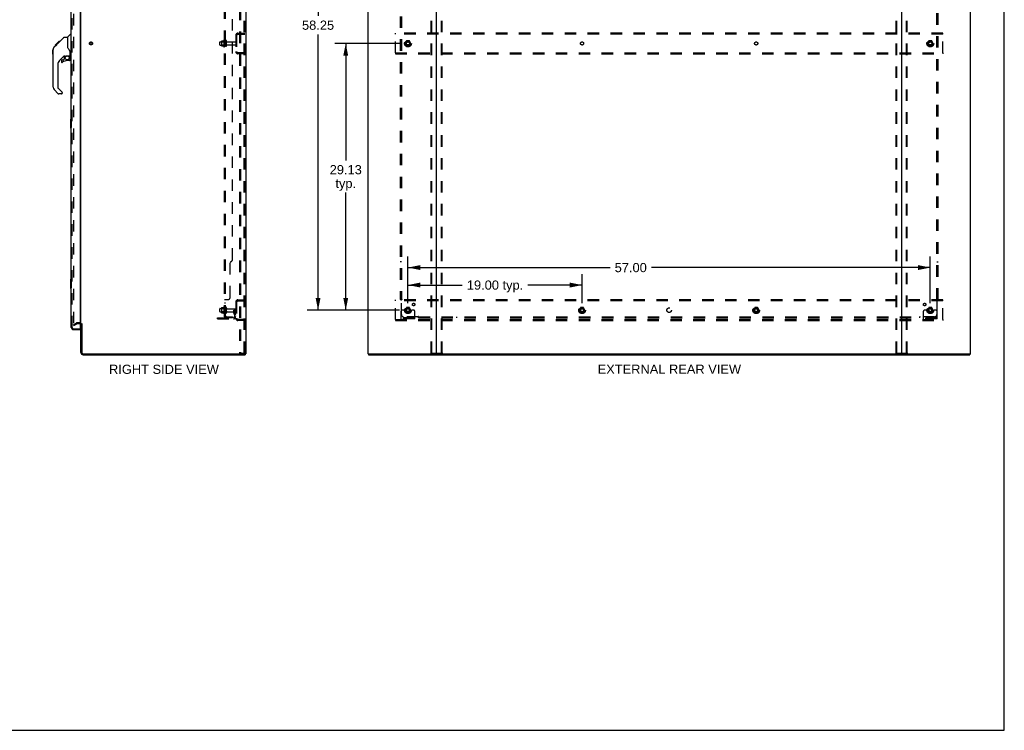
# Model space of a CAD drawing. Header units: inches. Extents: x 0 to 227, y 0 to 147.
# Tile 66 of 69: x 120 to 227, y 0 to 78. Entities that reach past the tile are written whole.
import ezdxf

# ---------------------------------------------------------------- set-up
doc = ezdxf.new("R2010")
doc.units = ezdxf.units.IN
doc.header["$LTSCALE"] = 12.505625
doc.header["$MEASUREMENT"] = 0
doc.linetypes.add('DOT', pattern=[0.2, 0.1, -0.1])
doc.linetypes.add('HIDDEN', pattern=[0.2, 0.1, -0.1])
doc.layers.get('0').update_dxf_attribs({"linetype": 'CONTINUOUS'})
for name, color, linetype in [('DEFAULT_2', 8, 'HIDDEN'), ('DIMENSIONS', 7, 'CONTINUOUS'), ('LEFTHAND_DOOR_ASSEMBLY', 7, 'CONTINUOUS'), ('RIGHTHAND_DOOR_ASSEMBLY', 7, 'CONTINUOUS'), ('SUBPANEL', 7, 'CONTINUOUS')]:
    doc.layers.add(name, color=color, linetype=linetype)
doc.styles.get("Standard").update_dxf_attribs({"font": 'arial.ttf'})
doc.dimstyles.new('DIMSTYLE_1', dxfattribs={"dimtxt": 1.003125, "dimasz": 1.3375, "dimexe": 0.09, "dimexo": 0.07, "dimgap": 0.0375, "dimtad": 0, "dimtih": 1, "dimtoh": 1, "dimzin": 4, "dimdsep": 46, "dimtxsty": 'Standard', "dimblk": '_FILLED', "dimblk1": '_FILLED', "dimblk2": '_FILLED', "dimcen": 0.09, "dimadec": 3, "dimazin": 1, "dimtfac": 1, "dimtdec": 3, "dimtofl": 0, "dimtmove": 0, "dimatfit": 3, "dimldrblk": '_FILLED', "dimfxl": 0, "dimtolj": 1, "dimtzin": 4, "dimarcsym": 0})

# ---------------------------------------------------------------- blocks, each defined once
blk = doc.blocks.new('_FILLED')
at = {"color": 0, "linetype": 'ByBlock'}
blk.add_solid([(0, 0), (-1, 0.2), (-1, -0.2)], dxfattribs=at)
blk = doc.blocks.new('*D2')
at = {"layer": 'DIMENSIONS', "color": 2, "linetype": 'Continuous'}
for p, q in [((125.65, 102.39), (128.75, 102.39)), ((142.27, 102.39), (139.17, 102.39))]:
    blk.add_line(p, q, dxfattribs=at)
at = {"layer": 'DIMENSIONS', "color": 2, "linetype": 'Continuous', "xscale": 1.3375, "yscale": 1.3375, "zscale": 1.3375, "rotation": 180}
blk.add_blockref('_FILLED', (125.65, 102.39), dxfattribs=at)
at = {"layer": 'DIMENSIONS', "color": 2, "linetype": 'Continuous', "xscale": 1.3375, "yscale": 1.3375, "zscale": 1.3375}
blk.add_blockref('_FILLED', (142.27, 102.39), dxfattribs=at)
at = {"layer": 'DIMENSIONS', "color": 2, "linetype": 'Continuous', "insert": (133.96, 102.9), "char_height": 1.0031, "width": 9.4122, "attachment_point": 2, "line_spacing_factor": 0.9}
blk.add_mtext('16.63 USABLE\\PDEPTH', dxfattribs=at)
blk = doc.blocks.new('*D3')
at = {"layer": 'DIMENSIONS', "color": 2, "linetype": 'Continuous'}
for p, q in [((162.3, 46.65), (162.3, 49.82)), ((181.3, 46.65), (181.3, 49.82)), ((162.3, 48.62), (168.22, 48.62)), ((181.3, 48.62), (175.37, 48.62))]:
    blk.add_line(p, q, dxfattribs=at)
at = {"layer": 'DIMENSIONS', "color": 2, "linetype": 'Continuous', "xscale": 1.3375, "yscale": 1.3375, "zscale": 1.3375, "rotation": 180}
blk.add_blockref('_FILLED', (162.3, 48.62), dxfattribs=at)
at = {"layer": 'DIMENSIONS', "color": 2, "linetype": 'Continuous', "xscale": 1.3375, "yscale": 1.3375, "zscale": 1.3375}
blk.add_blockref('_FILLED', (181.3, 48.62), dxfattribs=at)
at = {"layer": 'DIMENSIONS', "color": 2, "linetype": 'Continuous', "insert": (171.8, 49.12), "char_height": 1.003, "width": 6.1493, "attachment_point": 2, "line_spacing_factor": 0.9}
blk.add_mtext('19.00 typ.', dxfattribs=at)
blk = doc.blocks.new('*D4')
at = {"layer": 'DIMENSIONS', "color": 2, "linetype": 'Continuous'}
for p, q in [((161.36, 104.13), (151.29, 104.13)), ((152.49, 104.13), (152.49, 78)), ((152.49, 45.88), (152.49, 75.99)), ((161.36, 45.88), (151.29, 45.88))]:
    blk.add_line(p, q, dxfattribs=at)
at = {"layer": 'DIMENSIONS', "color": 2, "linetype": 'Continuous', "xscale": 1.3375, "yscale": 1.3375, "zscale": 1.3375}
for p, rotation in [((152.49, 104.13), 90), ((152.49, 45.88), 270)]:
    blk.add_blockref('_FILLED', p, dxfattribs=dict(at, rotation=rotation))
at = {"layer": 'DIMENSIONS', "color": 2, "linetype": 'Continuous', "insert": (152.49, 77.5), "char_height": 1.003, "width": 3.5053, "attachment_point": 2, "line_spacing_factor": 0.9}
blk.add_mtext('58.25', dxfattribs=at)
blk = doc.blocks.new('*D5')
at = {"layer": 'DIMENSIONS', "color": 2, "linetype": 'Continuous'}
for p, q in [((162.3, 46.65), (162.3, 51.73)), ((219.3, 46.65), (219.3, 51.73)), ((162.3, 50.53), (184.36, 50.53)), ((219.3, 50.53), (188.86, 50.53))]:
    blk.add_line(p, q, dxfattribs=at)
at = {"layer": 'DIMENSIONS', "color": 2, "linetype": 'Continuous', "xscale": 1.3375, "yscale": 1.3375, "zscale": 1.3375, "rotation": 180}
blk.add_blockref('_FILLED', (162.3, 50.53), dxfattribs=at)
at = {"layer": 'DIMENSIONS', "color": 2, "linetype": 'Continuous', "xscale": 1.3375, "yscale": 1.3375, "zscale": 1.3375}
blk.add_blockref('_FILLED', (219.3, 50.53), dxfattribs=at)
at = {"layer": 'DIMENSIONS', "color": 2, "linetype": 'Continuous', "insert": (186.61, 51.03), "char_height": 1.003, "width": 3.5053, "attachment_point": 2, "line_spacing_factor": 0.9}
blk.add_mtext('57.00', dxfattribs=at)
blk = doc.blocks.new('*D6')
at = {"layer": 'DIMENSIONS', "color": 2, "linetype": 'Continuous'}
for p, q in [((161.36, 75), (154.31, 75)), ((155.51, 75), (155.51, 62.22)), ((155.51, 45.88), (155.51, 58.71)), ((161.36, 45.88), (154.31, 45.88))]:
    blk.add_line(p, q, dxfattribs=at)
at = {"layer": 'DIMENSIONS', "color": 2, "linetype": 'Continuous', "xscale": 1.3375, "yscale": 1.3375, "zscale": 1.3375}
for p, rotation in [((155.51, 75), 90), ((155.51, 45.88), 270)]:
    blk.add_blockref('_FILLED', p, dxfattribs=dict(at, rotation=rotation))
at = {"layer": 'DIMENSIONS', "color": 2, "linetype": 'Continuous', "insert": (155.51, 61.72), "char_height": 1.003, "width": 3.5053, "attachment_point": 2, "line_spacing_factor": 0.9}
blk.add_mtext('29.13\\Ptyp.', dxfattribs=at)

msp = doc.modelspace()

# ---------------------------------------------------------------- linework, layer by layer
at = {"color": 7, "linetype": 'Continuous'}
for p, q in [((227.375, 0), (227.375, 147.125)), ((144.512, 41.106), (144.546, 41.106)), ((144.55, 41.106), (144.55, 41.002)), ((157.975, 41.106), (157.975, 41.002)), ((157.979, 41.106), (158.013, 41.106)), ((165.383, 41.106), (216.213, 41.106)), ((223.583, 41.106), (223.617, 41.106)), ((223.621, 41.106), (223.621, 41.002)), ((0, 0), (227.375, 0))]:
    msp.add_line(p, q, dxfattribs=at)
at = {"color": 3, "linetype": 'Continuous'}
for p, q in [((144.602, 108.898), (144.602, 41.106)), ((157.923, 108.898), (157.923, 41.106)), ((165.423, 41.146), (165.423, 108.858)), ((216.173, 108.858), (216.173, 41.146)), ((223.673, 41.106), (223.673, 108.898)), ((126.602, 44.45), (126.602, 105.554)), ((126.602, 41.248), (126.602, 44.398)), ((126.706, 44.409), (126.706, 41.248)), ((126.849, 41.106), (144.512, 41.106)), ((126.849, 41.002), (144.55, 41.002)), ((144.602, 41.106), (144.546, 41.106)), ((157.979, 41.106), (157.923, 41.106)), ((157.975, 41.002), (223.621, 41.002)), ((158.013, 41.106), (165.383, 41.106)), ((216.213, 41.106), (223.583, 41.106)), ((223.617, 41.106), (223.673, 41.106))]:
    msp.add_line(p, q, dxfattribs=at)
for centre, radius, start, end in [((126.46, 44.255), 0.142, 0, 63.51872), ((126.849, 41.248), 0.246, 180, 270), ((126.849, 41.248), 0.142, 180, 270), ((165.383, 41.146), 0.04, 270, 360), ((216.213, 41.146), 0.04, 180, 270)]:
    msp.add_arc(centre, radius, start, end, dxfattribs=at)
at = {"color": 7, "linetype": 'Continuous'}
for centre, radius, start, end in [((126.46, 44.255), 0.246, 35.32724, 51.92273), ((165.463, 41.146), 0.04, 180, 270), ((216.133, 41.146), 0.04, 270, 360)]:
    msp.add_arc(centre, radius, start, end, dxfattribs=at)
at = {"layer": 'DEFAULT_2', "color": 8, "linetype": 'HIDDEN'}
for p, q in [((143.923, 108.814), (143.923, 41.189)), ((144.027, 108.814), (144.027, 41.189)), ((144.425, 41.219), (144.425, 108.784)), ((144.498, 41.219), (144.498, 108.784)), ((164.819, 41.219), (164.819, 108.784)), ((164.893, 41.219), (164.893, 108.784)), ((165.953, 41.219), (165.953, 108.784)), ((166.027, 41.219), (166.027, 108.784)), ((215.569, 41.219), (215.569, 108.784)), ((215.643, 41.219), (215.643, 108.784)), ((216.703, 41.219), (216.703, 108.784)), ((216.777, 41.219), (216.777, 108.784)), ((125.79, 105.736), (125.79, 44.267)), ((141.937, 75.257), (141.937, 74.746)), ((141.948, 75.279), (142.176, 75.279)), ((142.203, 75.357), (142.203, 74.646)), ((142.273, 75.336), (142.273, 74.667)), ((142.398, 74.744), (142.398, 75.259)), ((142.508, 74.744), (142.508, 75.259)), ((143.498, 75.88), (143.498, 74.123)), ((143.602, 75.88), (143.602, 74.123)), ((143.745, 76.127), (144.498, 76.127)), ((143.745, 76.023), (144.498, 76.023)), ((143.826, 76.127), (143.826, 76.023)), ((160.923, 76.023), (160.923, 76.127)), ((220.673, 76.127), (160.923, 76.127)), ((160.923, 73.981), (160.923, 76.023)), ((220.673, 76.023), (160.923, 76.023)), ((162.135, 75.274), (161.981, 75.007)), ((162.453, 75.279), (162.144, 75.279)), ((162.616, 75.007), (162.461, 75.274)), ((219.135, 75.274), (218.981, 75.007)), ((219.453, 75.279), (219.144, 75.279)), ((219.616, 75.007), (219.461, 75.274)), ((220.673, 76.023), (220.673, 76.127)), ((220.673, 73.981), (220.673, 76.023)), ((141.773, 74.844), (141.773, 75.159)), ((141.803, 75.189), (142.398, 75.189)), ((141.803, 74.814), (142.398, 74.814)), ((141.957, 75.185), (141.937, 75.205)), ((141.957, 74.818), (141.937, 74.798)), ((141.948, 74.724), (142.176, 74.724)), ((142.253, 75.185), (141.957, 75.185)), ((141.957, 75.185), (141.957, 74.818)), ((142.253, 74.818), (141.957, 74.818)), ((142.253, 75.185), (142.273, 75.205)), ((142.253, 75.185), (142.253, 74.818)), ((142.253, 74.818), (142.273, 74.798)), ((142.571, 75.167), (143.468, 75.167)), ((142.571, 74.837), (143.468, 74.837)), ((161.981, 74.997), (162.135, 74.729)), ((162.453, 74.724), (162.144, 74.724)), ((162.461, 74.729), (162.616, 74.997)), ((218.981, 74.997), (219.135, 74.729)), ((219.453, 74.724), (219.144, 74.724)), ((219.461, 74.729), (219.616, 74.997)), ((144.498, 73.981), (143.745, 73.981)), ((144.498, 73.877), (143.745, 73.877)), ((143.826, 73.981), (143.826, 73.877)), ((160.923, 73.981), (160.923, 73.877)), ((160.923, 73.981), (220.673, 73.981)), ((160.923, 73.877), (220.673, 73.877)), ((220.673, 73.981), (220.673, 73.877)), ((142.203, 46.232), (142.203, 45.521)), ((142.273, 46.211), (142.273, 45.542)), ((143.498, 46.755), (143.498, 44.998)), ((143.602, 46.755), (143.602, 44.998)), ((143.745, 47.002), (144.498, 47.002)), ((143.745, 46.898), (144.498, 46.898)), ((143.826, 47.002), (143.826, 46.898)), ((160.923, 46.898), (160.923, 47.002)), ((220.673, 47.002), (160.923, 47.002)), ((160.923, 44.856), (160.923, 46.898)), ((220.673, 46.898), (160.923, 46.898)), ((220.673, 46.898), (220.673, 47.002)), ((220.673, 44.856), (220.673, 46.898)), ((141.773, 45.719), (141.773, 46.034)), ((141.803, 46.064), (142.398, 46.064)), ((141.803, 45.689), (142.398, 45.689)), ((141.937, 46.132), (141.937, 45.621)), ((141.957, 46.06), (141.937, 46.08)), ((141.957, 45.693), (141.937, 45.673)), ((141.948, 46.154), (142.176, 46.154)), ((141.948, 45.599), (142.176, 45.599)), ((142.253, 46.06), (141.957, 46.06)), ((141.957, 46.06), (141.957, 45.693)), ((142.253, 45.693), (141.957, 45.693)), ((142.253, 46.06), (142.273, 46.08)), ((142.253, 46.06), (142.253, 45.693)), ((142.253, 45.693), (142.273, 45.673)), ((142.398, 45.619), (142.398, 46.134)), ((142.508, 45.619), (142.508, 46.134)), ((142.571, 46.042), (143.468, 46.042)), ((142.571, 45.712), (143.468, 45.712)), ((143.304, 45.877), (143.394, 45.877)), ((143.304, 45.536), (143.304, 45.877)), ((143.408, 45.702), (143.304, 45.702)), ((143.326, 45.469), (143.375, 45.402)), ((143.394, 45.877), (143.498, 45.877)), ((143.394, 45.175), (143.394, 45.877)), ((143.408, 45.536), (143.408, 45.877)), ((143.41, 45.53), (143.459, 45.462)), ((143.498, 45.877), (143.459, 45.877)), ((161.548, 44.929), (161.548, 45.752)), ((161.762, 45.877), (161.673, 45.877)), ((161.884, 45.877), (161.762, 45.877)), ((162.123, 45.877), (161.884, 45.877)), ((162.135, 46.149), (161.981, 45.882)), ((161.981, 45.872), (162.135, 45.604)), ((162.453, 46.154), (162.144, 46.154)), ((162.453, 45.599), (162.144, 45.599)), ((162.616, 45.882), (162.461, 46.149)), ((162.461, 45.604), (162.616, 45.872)), ((162.473, 45.877), (162.712, 45.877)), ((162.834, 45.877), (162.712, 45.877)), ((162.923, 45.877), (162.834, 45.877)), ((163.048, 44.929), (163.048, 45.752)), ((181.135, 46.149), (180.981, 45.882)), ((180.981, 45.872), (181.135, 45.604)), ((181.453, 46.154), (181.144, 46.154)), ((181.453, 45.599), (181.144, 45.599)), ((181.616, 45.882), (181.461, 46.149)), ((181.461, 45.604), (181.616, 45.872)), ((200.135, 46.149), (199.981, 45.882)), ((199.981, 45.872), (200.135, 45.604)), ((200.453, 46.154), (200.144, 46.154)), ((200.453, 45.599), (200.144, 45.599)), ((200.616, 45.882), (200.461, 46.149)), ((200.461, 45.604), (200.616, 45.872)), ((218.548, 44.929), (218.548, 45.752)), ((218.762, 45.877), (218.673, 45.877)), ((218.884, 45.877), (218.762, 45.877)), ((219.123, 45.877), (218.884, 45.877)), ((219.135, 46.149), (218.981, 45.882)), ((218.981, 45.872), (219.135, 45.604)), ((219.453, 46.154), (219.144, 46.154)), ((219.453, 45.599), (219.144, 45.599)), ((219.616, 45.882), (219.461, 46.149)), ((219.461, 45.604), (219.616, 45.872)), ((219.473, 45.877), (219.712, 45.877)), ((219.834, 45.877), (219.712, 45.877)), ((219.923, 45.877), (219.834, 45.877)), ((220.048, 44.929), (220.048, 45.752)), ((125.79, 44.287), (126.13, 44.483)), ((125.842, 44.197), (125.79, 44.287)), ((125.842, 44.197), (126.182, 44.393)), ((126.46, 44.502), (126.198, 44.502)), ((126.46, 44.398), (126.198, 44.398)), ((141.498, 45.033), (143.252, 45.033)), ((141.498, 44.929), (141.498, 45.033)), ((141.498, 44.929), (143.252, 44.929)), ((141.745, 44.929), (141.745, 45.033)), ((142.001, 44.929), (142.001, 45.033)), ((144.498, 44.856), (143.745, 44.856)), ((144.498, 44.752), (143.745, 44.752)), ((143.826, 44.856), (143.826, 44.752)), ((160.923, 44.856), (160.923, 44.752)), ((160.923, 44.856), (220.673, 44.856)), ((160.923, 44.752), (220.673, 44.752)), ((163.048, 45.033), (161.548, 45.033)), ((163.048, 44.929), (161.548, 44.929)), ((161.795, 44.929), (161.795, 45.033)), ((162.051, 44.929), (162.051, 45.033)), ((162.545, 44.929), (162.545, 45.033)), ((162.801, 44.929), (162.801, 45.033)), ((220.048, 45.033), (218.548, 45.033)), ((220.048, 44.929), (218.548, 44.929)), ((218.795, 44.929), (218.795, 45.033)), ((219.051, 44.929), (219.051, 45.033)), ((219.545, 44.929), (219.545, 45.033)), ((219.801, 44.929), (219.801, 45.033)), ((220.673, 44.856), (220.673, 44.752)), ((143.923, 41.189), (144.404, 41.189)), ((144.404, 41.189), (144.477, 41.189)), ((164.84, 41.189), (166.006, 41.189)), ((215.59, 41.189), (216.756, 41.189))]:
    msp.add_line(p, q, dxfattribs=at)
for points in [[(125.79, 44.267), (125.79, 44.265), (125.79, 44.263), (125.791, 44.261), (125.792, 44.258), (125.793, 44.256)], [(125.807, 44.247), (125.805, 44.247), (125.803, 44.248), (125.802, 44.248), (125.8, 44.249), (125.798, 44.25), (125.796, 44.251), (125.795, 44.253), (125.794, 44.255), (125.793, 44.256)], [(125.815, 44.249), (125.813, 44.248), (125.811, 44.248), (125.809, 44.247), (125.807, 44.247), (125.807, 44.247)], [(144.425, 41.219), (144.424, 41.211), (144.422, 41.204), (144.419, 41.198), (144.414, 41.193), (144.409, 41.19), (144.404, 41.189)], [(144.498, 41.219), (144.498, 41.211), (144.496, 41.204), (144.492, 41.198), (144.488, 41.193), (144.483, 41.19), (144.477, 41.189)], [(164.84, 41.189), (164.835, 41.19), (164.83, 41.193), (164.825, 41.198), (164.822, 41.204), (164.82, 41.211), (164.819, 41.219)], [(164.893, 41.219), (164.894, 41.211), (164.896, 41.204), (164.899, 41.198), (164.903, 41.193), (164.908, 41.19), (164.914, 41.189)], [(165.932, 41.189), (165.938, 41.19), (165.943, 41.193), (165.947, 41.198), (165.951, 41.204), (165.953, 41.211), (165.953, 41.219)], [(166.027, 41.219), (166.026, 41.211), (166.024, 41.204), (166.021, 41.198), (166.016, 41.193), (166.011, 41.19), (166.006, 41.189)], [(215.59, 41.189), (215.585, 41.19), (215.58, 41.193), (215.575, 41.198), (215.572, 41.204), (215.57, 41.211), (215.569, 41.219)], [(215.643, 41.219), (215.644, 41.211), (215.646, 41.204), (215.649, 41.198), (215.653, 41.193), (215.658, 41.19), (215.664, 41.189)], [(216.682, 41.189), (216.688, 41.19), (216.693, 41.193), (216.697, 41.198), (216.701, 41.204), (216.703, 41.211), (216.703, 41.219)], [(216.777, 41.219), (216.776, 41.211), (216.774, 41.204), (216.771, 41.198), (216.766, 41.193), (216.761, 41.19), (216.756, 41.189)]]:
    msp.add_lwpolyline(points, dxfattribs=at)
for centre, radius in [((162.298, 75.002), 0.372), ((162.298, 75.002), 0.356), ((162.298, 75.002), 0.312), ((219.298, 75.002), 0.372), ((219.298, 75.002), 0.356), ((219.298, 75.002), 0.312), ((127.706, 75.002), 0.164), ((127.706, 75.002), 0.124), ((162.298, 75.002), 0.204), ((162.298, 75.002), 0.188), ((162.298, 75.002), 0.183), ((162.298, 75.002), 0.165), ((219.298, 75.002), 0.204), ((219.298, 75.002), 0.188), ((219.298, 75.002), 0.183), ((219.298, 75.002), 0.165), ((162.298, 45.877), 0.372), ((162.298, 45.877), 0.356), ((181.298, 45.877), 0.372), ((181.298, 45.877), 0.356), ((200.298, 45.877), 0.372), ((200.298, 45.877), 0.356), ((219.298, 45.877), 0.372), ((219.298, 45.877), 0.356), ((162.298, 45.877), 0.312), ((162.298, 45.877), 0.204), ((162.298, 45.877), 0.188), ((162.298, 45.877), 0.183), ((162.298, 45.877), 0.165), ((181.298, 45.877), 0.312), ((181.298, 45.877), 0.204), ((181.298, 45.877), 0.188), ((181.298, 45.877), 0.183), ((181.298, 45.877), 0.165), ((200.298, 45.877), 0.312), ((200.298, 45.877), 0.204), ((200.298, 45.877), 0.188), ((200.298, 45.877), 0.183), ((200.298, 45.877), 0.165), ((219.298, 45.877), 0.312), ((219.298, 45.877), 0.204), ((219.298, 45.877), 0.188), ((219.298, 45.877), 0.183), ((219.298, 45.877), 0.165)]:
    msp.add_circle(centre, radius, dxfattribs=at)
at = {"layer": 'DEFAULT_2', "color": 8, "linetype": 'DOT'}
for centre in [(162.298, 75.002), (181.298, 75.002), (200.298, 75.002), (219.298, 75.002), (162.298, 45.877), (181.298, 45.877), (200.298, 45.877), (219.298, 45.877)]:
    msp.add_circle(centre, 0.17, dxfattribs=at)
at = {"layer": 'DEFAULT_2', "color": 8, "linetype": 'HIDDEN'}
for centre, radius, start, end in [((142.079, 75.257), 0.141, 174.79195, 180), ((141.948, 75.269), 0.01, 90, 174.80617), ((142.157, 75.289), 0.01, 270, 336.03207), ((142.804, 75.002), 0.698, 149.33687, 156.03207), ((142.235, 75.336), 0.0384, 0, 145.55034), ((142.453, 75.259), 0.055, 360, 180), ((142.571, 75.229), 0.0625, 180, 270), ((143.745, 75.88), 0.246, 90, 180), ((143.745, 75.88), 0.142, 90, 180), ((162.144, 75.269), 0.01, 90.01235, 149.98915), ((162.453, 75.269), 0.01, 30.01204, 89.98872), ((219.144, 75.269), 0.01, 90.01235, 149.98915), ((219.453, 75.269), 0.01, 30.01204, 89.98872), ((141.803, 75.159), 0.03, 90, 180.00001), ((141.803, 74.844), 0.03, 179.99999, 270), ((142.079, 74.746), 0.141, 180, 185.20805), ((141.948, 74.734), 0.01, 185.19383, 270), ((142.157, 74.714), 0.01, 23.96793, 90), ((142.804, 75.002), 0.698, 203.96793, 210.66313), ((142.235, 74.667), 0.0384, 214.44966, 360), ((142.453, 74.744), 0.055, 180, 0), ((142.571, 74.774), 0.0625, 90, 180), ((143.468, 75.137), 0.03, 360, 90), ((143.468, 74.867), 0.03, 270, 0), ((161.989, 75.002), 0.01, 150.01268, 209.98829), ((162.144, 74.734), 0.01, 210.01204, 269.98872), ((162.453, 74.734), 0.01, 270.01235, 329.98915), ((162.607, 75.002), 0.01, 330.01268, 29.98829), ((218.989, 75.002), 0.01, 150.01268, 209.98829), ((219.144, 74.734), 0.01, 210.01204, 269.98872), ((219.453, 74.734), 0.01, 270.01235, 329.98915), ((219.607, 75.002), 0.01, 330.01268, 29.98829), ((143.745, 74.123), 0.246, 180, 270), ((143.745, 74.123), 0.142, 180, 270), ((142.804, 45.877), 0.698, 149.33687, 156.03207), ((142.235, 46.211), 0.0384, 0, 145.55034), ((143.745, 46.755), 0.246, 90, 180), ((143.745, 46.755), 0.142, 90, 180), ((141.803, 46.034), 0.03, 90, 180.00001), ((141.803, 45.719), 0.03, 179.99999, 270), ((142.079, 46.132), 0.141, 174.79195, 180), ((142.079, 45.621), 0.141, 180, 185.20805), ((141.948, 46.144), 0.01, 90, 174.80617), ((141.948, 45.609), 0.01, 185.19383, 270), ((142.157, 46.164), 0.01, 270, 336.03207), ((142.157, 45.589), 0.01, 23.96793, 90), ((142.804, 45.877), 0.698, 203.96793, 210.66313), ((142.235, 45.542), 0.0384, 214.44966, 360), ((142.453, 46.134), 0.055, 360, 180), ((142.453, 45.619), 0.055, 180, 0), ((142.571, 46.104), 0.0625, 180, 270), ((142.571, 45.649), 0.0625, 90, 180), ((143.252, 45.175), 0.246, 270, 360), ((143.252, 45.175), 0.142, 270, 360), ((143.418, 45.536), 0.114, 180, 215.75389), ((143.29, 45.341), 0.104, 0, 35.75389), ((143.418, 45.536), 0.01, 180, 215.75389), ((143.29, 45.341), 0.208, 0, 35.75389), ((143.468, 46.012), 0.03, 360, 90), ((143.468, 45.742), 0.03, 270, 0), ((161.673, 45.752), 0.125, 90, 180), ((161.989, 45.877), 0.01, 150.01268, 209.98829), ((162.298, 45.877), 0.175, 180, 360), ((162.144, 46.144), 0.01, 90.01235, 149.98915), ((162.144, 45.609), 0.01, 210.01204, 269.98872), ((162.453, 46.144), 0.01, 30.01204, 89.98872), ((162.453, 45.609), 0.01, 270.01235, 329.98915), ((162.607, 45.877), 0.01, 330.01268, 29.98829), ((162.923, 45.752), 0.125, 0, 90), ((180.989, 45.877), 0.01, 150.01268, 209.98829), ((181.144, 46.144), 0.01, 90.01235, 149.98915), ((181.144, 45.609), 0.01, 210.01204, 269.98872), ((181.453, 46.144), 0.01, 30.01204, 89.98872), ((181.453, 45.609), 0.01, 270.01235, 329.98915), ((181.607, 45.877), 0.01, 330.01268, 29.98829), ((199.989, 45.877), 0.01, 150.01268, 209.98829), ((200.144, 46.144), 0.01, 90.01235, 149.98915), ((200.144, 45.609), 0.01, 210.01204, 269.98872), ((200.453, 46.144), 0.01, 30.01204, 89.98872), ((200.453, 45.609), 0.01, 270.01235, 329.98915), ((200.607, 45.877), 0.01, 330.01268, 29.98829), ((218.673, 45.752), 0.125, 90, 180), ((218.989, 45.877), 0.01, 150.01268, 209.98829), ((219.298, 45.877), 0.175, 180, 360), ((219.144, 46.144), 0.01, 90.01235, 149.98915), ((219.144, 45.609), 0.01, 210.01204, 269.98872), ((219.453, 46.144), 0.01, 30.01204, 89.98872), ((219.453, 45.609), 0.01, 270.01235, 329.98915), ((219.607, 45.877), 0.01, 330.01268, 29.98829), ((219.923, 45.752), 0.125, 0, 90), ((126.198, 44.365), 0.137, 90, 120), ((126.198, 44.365), 0.033, 90, 120), ((126.46, 44.255), 0.246, 51.92273, 90), ((126.46, 44.255), 0.142, 63.51872, 90), ((126.46, 44.255), 0.246, 0, 35.32724), ((143.745, 44.998), 0.246, 180, 270), ((143.745, 44.998), 0.142, 180, 270)]:
    msp.add_arc(centre, radius, start, end, dxfattribs=at)
at = {"layer": 'LEFTHAND_DOOR_ASSEMBLY', "color": 8, "linetype": 'HIDDEN'}
for p, q in [((125.648, 43.998), (125.648, 106.005)), ((125.791, 43.856), (126.503, 43.856))]:
    msp.add_line(p, q, dxfattribs=at)
at = {"layer": 'LEFTHAND_DOOR_ASSEMBLY', "color": 7, "linetype": 'Continuous'}
for p, q in [((123.556, 74.295), (123.576, 74.315)), ((123.556, 73.819), (123.556, 74.295)), ((123.592, 74.459), (123.582, 74.418)), ((123.606, 74.497), (123.592, 74.459)), ((123.671, 74.602), (123.646, 74.57)), ((123.556, 73.819), (123.576, 73.799))]:
    msp.add_line(p, q, dxfattribs=at)
for points in [[(123.582, 74.418), (123.577, 74.377), (123.577, 74.377)], [(123.646, 74.57), (123.624, 74.535), (123.606, 74.497)]]:
    msp.add_lwpolyline(points, dxfattribs=at)
for centre, radius, start, end in [((124.009, 74.33), 0.433, 137.27268, 137.76144), ((124.56, 73.13), 0.0787, 90, 180), ((125.348, 73.208), 0.0787, 270, 360), ((125.229, 73.446), 0.197, 4.49984, 45), ((124.56, 73.01), 0.0787, 180, 309.5212), ((123.97, 70.243), 0.394, 180, 225), ((124.199, 69.569), 0.0787, 225, 270), ((124.481, 69.569), 0.0787, 270, 347.64639)]:
    msp.add_arc(centre, radius, start, end, dxfattribs=at)
at = {"layer": 'LEFTHAND_DOOR_ASSEMBLY', "color": 8, "linetype": 'HIDDEN'}
msp.add_arc((125.791, 43.998), 0.142, 180, 270, dxfattribs=at)
at = {"layer": 'RIGHTHAND_DOOR_ASSEMBLY', "color": 3, "linetype": 'Continuous'}
for p, q in [((125.544, 43.998), (125.544, 106.005)), ((126.523, 106.128), (126.523, 43.876)), ((125.791, 43.752), (126.523, 43.752))]:
    msp.add_line(p, q, dxfattribs=at)
at = {"layer": 'RIGHTHAND_DOOR_ASSEMBLY', "color": 8, "linetype": 'HIDDEN'}
for p, q in [((125.648, 43.998), (125.648, 106.005)), ((125.791, 43.856), (126.503, 43.856))]:
    msp.add_line(p, q, dxfattribs=at)
at = {"layer": 'RIGHTHAND_DOOR_ASSEMBLY', "color": 7, "linetype": 'Continuous'}
for p, q in [((124.11, 75.043), (124.734, 75.668)), ((124.211, 75.211), (124.213, 75.213)), ((124.213, 75.213), (124.279, 75.213)), ((124.79, 75.691), (125.151, 75.691)), ((125.151, 75.691), (125.151, 74.586)), ((125.156, 75.696), (125.454, 75.994)), ((125.544, 76.006), (125.482, 76.006)), ((123.576, 70.243), (123.576, 74.346)), ((123.691, 74.624), (123.969, 74.902)), ((123.797, 74.797), (123.8, 74.801)), ((123.797, 74.797), (123.864, 74.797)), ((123.8, 74.801), (123.867, 74.801)), ((123.801, 74.802), (124.211, 75.211)), ((123.801, 74.802), (123.868, 74.802)), ((123.949, 74.883), (123.882, 74.883)), ((123.969, 74.903), (124.102, 75.036)), ((123.969, 74.969), (124.036, 74.969)), ((123.996, 74.929), (123.969, 74.902)), ((124.118, 75.051), (124.051, 75.051)), ((124.11, 75.043), (124.074, 75.007)), ((124.127, 75.128), (124.194, 75.128)), ((124.211, 75.212), (124.278, 75.212)), ((124.277, 75.211), (124.211, 75.211)), ((125.17, 74.595), (125.151, 74.649)), ((125.198, 74.53), (125.17, 74.595)), ((124.762, 73.629), (124.261, 73.127)), ((124.481, 73.13), (124.481, 73.01)), ((124.56, 73.208), (124.713, 73.208)), ((124.721, 73.212), (124.793, 73.284)), ((124.796, 73.619), (124.796, 73.292)), ((124.838, 73.624), (124.926, 73.624)), ((125.111, 73.665), (125.407, 73.665)), ((125.348, 73.13), (125.111, 73.13)), ((125.289, 73.665), (125.369, 73.585)), ((125.361, 73.578), (125.354, 73.571)), ((125.407, 73.446), (125.426, 73.446)), ((125.426, 73.663), (125.426, 74.07)), ((125.426, 73.208), (125.426, 73.446)), ((125.466, 73.624), (125.544, 73.624)), ((124.088, 72.71), (124.088, 70.158)), ((124.143, 69.513), (123.691, 69.965)), ((124.111, 70.102), (124.546, 69.667)), ((124.481, 69.49), (124.199, 69.49)), ((124.56, 69.633), (124.56, 69.569)), ((125.484, 66.737), (125.484, 65.767)), ((125.544, 66.752), (125.499, 66.752)), ((125.531, 66.652), (125.531, 65.852)), ((125.499, 65.752), (125.544, 65.752)), ((125.484, 49.237), (125.484, 48.267)), ((125.544, 49.252), (125.499, 49.252)), ((125.531, 49.152), (125.531, 48.352)), ((125.499, 48.252), (125.544, 48.252)), ((126.503, 43.856), (126.523, 43.856)), ((126.523, 43.856), (126.523, 43.752))]:
    msp.add_line(p, q, dxfattribs=at)
for points in [[(124.734, 75.668), (124.742, 75.674), (124.75, 75.68), (124.759, 75.685), (124.769, 75.688), (124.779, 75.69), (124.79, 75.691)], [(123.691, 74.624), (123.671, 74.602), (123.646, 74.57), (123.624, 74.535), (123.606, 74.497), (123.592, 74.459), (123.582, 74.418), (123.577, 74.377), (123.576, 74.346)], [(124.074, 75.007), (124.052, 74.986), (124.03, 74.964), (123.996, 74.929)], [(125.373, 74.241), (125.322, 74.314), (125.273, 74.391), (125.232, 74.463), (125.198, 74.53)], [(125.426, 74.07), (125.425, 74.093), (125.421, 74.128), (125.412, 74.162), (125.4, 74.194), (125.385, 74.223), (125.373, 74.241)], [(124.926, 73.624), (124.928, 73.624), (124.935, 73.625), (124.944, 73.627), (124.954, 73.63), (124.966, 73.634), (124.979, 73.639), (124.994, 73.644), (125.01, 73.649), (125.028, 73.654), (125.046, 73.658), (125.065, 73.662), (125.084, 73.664), (125.103, 73.665), (125.111, 73.665)], [(125.406, 73.446), (125.406, 73.46), (125.404, 73.474), (125.401, 73.487), (125.398, 73.501), (125.393, 73.514), (125.387, 73.526), (125.38, 73.539), (125.372, 73.55), (125.364, 73.561), (125.354, 73.571)], [(125.369, 73.585), (125.368, 73.585), (125.368, 73.585), (125.367, 73.584), (125.366, 73.583), (125.364, 73.581), (125.361, 73.578)], [(125.529, 66.688), (125.53, 66.682), (125.53, 66.676), (125.531, 66.67), (125.531, 66.664), (125.531, 66.658), (125.531, 66.652)], [(125.531, 65.852), (125.531, 65.845), (125.531, 65.839), (125.531, 65.833), (125.53, 65.827), (125.53, 65.821), (125.529, 65.815)], [(125.529, 49.188), (125.53, 49.182), (125.53, 49.176), (125.531, 49.17), (125.531, 49.164), (125.531, 49.158), (125.531, 49.152)], [(125.531, 48.352), (125.531, 48.345), (125.531, 48.339), (125.531, 48.333), (125.53, 48.327), (125.53, 48.321), (125.529, 48.315)]]:
    msp.add_lwpolyline(points, dxfattribs=at)
msp.add_circle((125.111, 73.425), 0.217, dxfattribs=at)
for centre, radius, start, end in [((125.17, 75.682), 0.0197, 135, 180), ((125.482, 75.966), 0.0394, 90, 135), ((124.009, 74.33), 0.433, 137.27268, 137.76144), ((124.678, 72.71), 0.591, 135, 180), ((124.56, 73.13), 0.0787, 90, 180), ((125.111, 72.342), 0.787, 90, 129.5212), ((124.838, 73.427), 0.197, 90, 135), ((124.713, 73.22), 0.0118, 270, 315), ((124.785, 73.292), 0.0118, 315, 360), ((125.348, 73.208), 0.0787, 270, 360), ((125.229, 73.446), 0.197, 0, 45), ((125.407, 73.685), 0.0197, 270, 360), ((125.466, 73.663), 0.0394, 180, 270), ((124.56, 73.01), 0.0787, 180, 309.5212), ((123.97, 70.243), 0.394, 180, 225), ((124.166, 70.158), 0.0787, 180, 225), ((124.199, 69.569), 0.0787, 225, 270), ((124.481, 69.569), 0.0787, 270, 360), ((124.513, 69.633), 0.0472, 0, 45), ((125.499, 66.737), 0.015, 90, 180), ((125.529, 66.737), 0.015, 0, 90), ((125.499, 65.767), 0.015, 180, 270), ((125.529, 65.767), 0.015, 270, 360), ((125.499, 49.237), 0.015, 90, 180), ((125.529, 49.237), 0.015, 0, 90), ((125.499, 48.267), 0.015, 180, 270), ((125.529, 48.267), 0.015, 270, 360), ((125.708, 44.142), 0.26, 270, 272.60473)]:
    msp.add_arc(centre, radius, start, end, dxfattribs=at)
at = {"layer": 'RIGHTHAND_DOOR_ASSEMBLY', "color": 3, "linetype": 'Continuous'}
for centre, radius, start, end in [((125.791, 43.998), 0.246, 180, 270), ((126.503, 43.876), 0.02, 270, 360)]:
    msp.add_arc(centre, radius, start, end, dxfattribs=at)
at = {"layer": 'RIGHTHAND_DOOR_ASSEMBLY', "color": 8, "linetype": 'HIDDEN'}
msp.add_arc((125.791, 43.998), 0.142, 180, 270, dxfattribs=at)
at = {"layer": 'SUBPANEL', "color": 8, "linetype": 'HIDDEN'}
for p, q in [((142.273, 45.158), (142.273, 104.845)), ((142.398, 45.158), (142.398, 104.845)), ((161.454, 102.97), (161.454, 47.033)), ((161.579, 102.97), (161.579, 47.033)), ((220.017, 47.033), (220.017, 102.97)), ((220.142, 47.033), (220.142, 102.97)), ((143.148, 51.408), (143.148, 98.595)), ((142.398, 75.252), (142.273, 75.252)), ((142.398, 74.752), (142.273, 74.752)), ((142.898, 47.283), (142.898, 51.158)), ((161.579, 51.158), (161.454, 51.158)), ((220.017, 51.158), (220.142, 51.158)), ((142.398, 46.998), (142.273, 46.998)), ((142.398, 46.636), (142.273, 46.636)), ((142.398, 46.355), (142.273, 46.355)), ((142.323, 47.03), (142.32, 47.028)), ((142.327, 47.033), (142.648, 47.033)), ((161.454, 47.033), (161.62, 47.033)), ((161.561, 47.016), (161.567, 47.009)), ((161.579, 45.408), (161.579, 46.998)), ((219.976, 47.033), (220.142, 47.033)), ((220.017, 46.998), (220.017, 45.408)), ((142.398, 46.127), (142.273, 46.127)), ((142.398, 45.627), (142.273, 45.627)), ((142.398, 45.158), (142.273, 45.158)), ((142.327, 45.119), (142.424, 45.199)), ((142.339, 45.158), (142.342, 45.158)), ((142.51, 45.158), (143.148, 45.158)), ((142.898, 45.158), (142.898, 45.033)), ((143.148, 45.158), (143.148, 45.033)), ((163.419, 45.158), (161.829, 45.158)), ((163.454, 45.033), (163.454, 45.199)), ((163.454, 45.158), (218.142, 45.158)), ((167.579, 45.158), (167.579, 45.033)), ((214.017, 45.158), (214.017, 45.033)), ((218.142, 45.033), (218.142, 45.199)), ((218.159, 45.139), (218.165, 45.146)), ((219.767, 45.158), (218.177, 45.158)), ((143.148, 45.033), (142.51, 45.033)), ((163.454, 45.033), (218.142, 45.033))]:
    msp.add_line(p, q, dxfattribs=at)
for points in [[(142.293, 47.016), (142.289, 47.014), (142.286, 47.013), (142.284, 47.011), (142.281, 47.009), (142.279, 47.007), (142.277, 47.006), (142.275, 47.004), (142.274, 47.002), (142.274, 47), (142.273, 46.999), (142.273, 46.998)], [(142.274, 47), (142.273, 46.999), (142.273, 46.998)], [(142.277, 47.006), (142.275, 47.004), (142.274, 47.002)], [(142.286, 47.013), (142.284, 47.011), (142.281, 47.009), (142.279, 47.007)], [(142.299, 47.019), (142.296, 47.017), (142.293, 47.016)], [(142.327, 47.033), (142.325, 47.031), (142.323, 47.03), (142.32, 47.028), (142.317, 47.027), (142.314, 47.025), (142.31, 47.023), (142.307, 47.022), (142.299, 47.019)], [(142.413, 47.013), (142.409, 47.01), (142.407, 47.009), (142.405, 47.008), (142.403, 47.006), (142.402, 47.005), (142.401, 47.003), (142.4, 47.002), (142.399, 47), (142.398, 46.999), (142.398, 46.998)], [(142.405, 47.008), (142.403, 47.006), (142.402, 47.005), (142.401, 47.003), (142.4, 47.002), (142.399, 47), (142.398, 46.999), (142.398, 46.998)], [(142.424, 47.033), (142.424, 47.031), (142.424, 47.029), (142.424, 47.028), (142.424, 47.026), (142.424, 47.025), (142.423, 47.023), (142.422, 47.021), (142.421, 47.02), (142.42, 47.019), (142.418, 47.017), (142.416, 47.016), (142.415, 47.014), (142.413, 47.013)], [(142.42, 47.019), (142.418, 47.017), (142.416, 47.016), (142.415, 47.014)], [(142.424, 47.025), (142.423, 47.023), (142.422, 47.021), (142.421, 47.02)], [(142.424, 47.033), (142.424, 47.031), (142.424, 47.029), (142.424, 47.028), (142.424, 47.026)], [(161.541, 47.033), (161.543, 47.031), (161.545, 47.03), (161.547, 47.028), (161.549, 47.027), (161.551, 47.025), (161.553, 47.023), (161.554, 47.022), (161.556, 47.02), (161.558, 47.019), (161.559, 47.017), (161.561, 47.016)], [(161.567, 47.009), (161.569, 47.007), (161.571, 47.006), (161.573, 47.004), (161.574, 47.002), (161.576, 47), (161.578, 46.999), (161.579, 46.998)], [(161.62, 47.033), (161.62, 47.031), (161.619, 47.029), (161.618, 47.028), (161.617, 47.026), (161.616, 47.025), (161.615, 47.023), (161.613, 47.021), (161.612, 47.02), (161.61, 47.019), (161.609, 47.017), (161.607, 47.016), (161.605, 47.014), (161.603, 47.013), (161.601, 47.012), (161.599, 47.01), (161.596, 47.009), (161.594, 47.008), (161.592, 47.006), (161.589, 47.005), (161.587, 47.003), (161.585, 47.002), (161.583, 47), (161.581, 46.999), (161.579, 46.998)], [(219.976, 47.033), (219.977, 47.031), (219.977, 47.029), (219.978, 47.028), (219.979, 47.026), (219.98, 47.025), (219.981, 47.023), (219.983, 47.021), (219.984, 47.02), (219.986, 47.019), (219.988, 47.017), (219.989, 47.016), (219.991, 47.014), (219.993, 47.013), (219.995, 47.012), (219.997, 47.01), (220.002, 47.008)], [(220.002, 47.008), (220.004, 47.006), (220.007, 47.005), (220.009, 47.003), (220.011, 47.002), (220.013, 47), (220.015, 46.999), (220.017, 46.998)], [(220.036, 47.016), (220.029, 47.009), (220.027, 47.007), (220.025, 47.006), (220.024, 47.004), (220.022, 47.002), (220.02, 47), (220.018, 46.999), (220.017, 46.998)], [(220.055, 47.033), (220.053, 47.031), (220.051, 47.03), (220.049, 47.028), (220.047, 47.027), (220.045, 47.025), (220.043, 47.023), (220.042, 47.022), (220.04, 47.02), (220.039, 47.019), (220.037, 47.017), (220.036, 47.016)], [(142.303, 45.135), (142.296, 45.138), (142.293, 45.139), (142.289, 45.141), (142.286, 45.142), (142.284, 45.144), (142.281, 45.146), (142.279, 45.147), (142.277, 45.149), (142.275, 45.151), (142.274, 45.153), (142.274, 45.155), (142.273, 45.156), (142.273, 45.158)], [(142.327, 45.119), (142.325, 45.122), (142.323, 45.124), (142.32, 45.126), (142.317, 45.128), (142.314, 45.13), (142.31, 45.131), (142.307, 45.133), (142.303, 45.135)], [(142.402, 45.181), (142.402, 45.181), (142.402, 45.181), (142.402, 45.181), (142.402, 45.181), (142.402, 45.18), (142.401, 45.18), (142.401, 45.18), (142.4, 45.18), (142.4, 45.179), (142.399, 45.179), (142.399, 45.179), (142.398, 45.178), (142.398, 45.178), (142.397, 45.178), (142.396, 45.177), (142.396, 45.177), (142.395, 45.177), (142.394, 45.176), (142.394, 45.176), (142.393, 45.176), (142.392, 45.175), (142.392, 45.175), (142.391, 45.175), (142.39, 45.174), (142.389, 45.174), (142.389, 45.173), (142.388, 45.173), (142.387, 45.173), (142.386, 45.172), (142.385, 45.172), (142.385, 45.172), (142.384, 45.171), (142.383, 45.171), (142.382, 45.17), (142.381, 45.17), (142.38, 45.17), (142.379, 45.169), (142.379, 45.169), (142.378, 45.169), (142.377, 45.168), (142.376, 45.168), (142.375, 45.168), (142.374, 45.167), (142.373, 45.167), (142.372, 45.166), (142.371, 45.166), (142.37, 45.166), (142.368, 45.165), (142.367, 45.165), (142.366, 45.164), (142.365, 45.164), (142.364, 45.164), (142.363, 45.163), (142.362, 45.163), (142.361, 45.163), (142.36, 45.162), (142.359, 45.162), (142.357, 45.162), (142.356, 45.161), (142.355, 45.161), (142.354, 45.161), (142.353, 45.161), (142.352, 45.16), (142.351, 45.16), (142.35, 45.16), (142.349, 45.16), (142.348, 45.159), (142.347, 45.159), (142.346, 45.159), (142.345, 45.159), (142.345, 45.159), (142.344, 45.159), (142.343, 45.158), (142.342, 45.158), (142.341, 45.158), (142.34, 45.158), (142.34, 45.158), (142.339, 45.158), (142.339, 45.158), (142.339, 45.158)], [(142.416, 45.185), (142.413, 45.181), (142.411, 45.179), (142.409, 45.177), (142.407, 45.175), (142.405, 45.173), (142.403, 45.17), (142.402, 45.168), (142.401, 45.166), (142.4, 45.163), (142.399, 45.161), (142.398, 45.16), (142.398, 45.158)], [(142.399, 45.178), (142.399, 45.178), (142.399, 45.179), (142.4, 45.179), (142.4, 45.179), (142.401, 45.18), (142.401, 45.18), (142.402, 45.18), (142.402, 45.181), (142.402, 45.181), (142.402, 45.181), (142.402, 45.181)], [(142.424, 45.199), (142.424, 45.198), (142.424, 45.197), (142.424, 45.196), (142.424, 45.196), (142.424, 45.194), (142.423, 45.193), (142.422, 45.192), (142.421, 45.19), (142.42, 45.189), (142.418, 45.187), (142.416, 45.185)], [(163.429, 45.173), (163.428, 45.17), (163.426, 45.168), (163.425, 45.166), (163.423, 45.163), (163.422, 45.161), (163.42, 45.16), (163.419, 45.158)], [(163.437, 45.139), (163.431, 45.146), (163.429, 45.147), (163.427, 45.149), (163.425, 45.151), (163.424, 45.153), (163.422, 45.155), (163.42, 45.156), (163.419, 45.158)], [(163.454, 45.199), (163.453, 45.198), (163.451, 45.197), (163.449, 45.196), (163.448, 45.196), (163.446, 45.194), (163.444, 45.193), (163.443, 45.192), (163.441, 45.19), (163.44, 45.189), (163.439, 45.187), (163.437, 45.185), (163.436, 45.183), (163.435, 45.181), (163.433, 45.179), (163.432, 45.177), (163.429, 45.173)], [(163.454, 45.119), (163.453, 45.122), (163.451, 45.124), (163.45, 45.126), (163.448, 45.128), (163.446, 45.13), (163.445, 45.131), (163.443, 45.133), (163.442, 45.135), (163.44, 45.136), (163.439, 45.138), (163.437, 45.139)], [(218.142, 45.199), (218.144, 45.198), (218.145, 45.197), (218.147, 45.196), (218.149, 45.196), (218.15, 45.194), (218.152, 45.193), (218.153, 45.192), (218.155, 45.19), (218.156, 45.189), (218.158, 45.187), (218.159, 45.185), (218.16, 45.183), (218.162, 45.181), (218.163, 45.179), (218.164, 45.177)], [(218.142, 45.119), (218.143, 45.122), (218.145, 45.124), (218.147, 45.126), (218.148, 45.128), (218.15, 45.13), (218.151, 45.131), (218.153, 45.133), (218.154, 45.135), (218.156, 45.136), (218.157, 45.138), (218.159, 45.139)], [(218.164, 45.177), (218.167, 45.173), (218.168, 45.17), (218.17, 45.168), (218.171, 45.166), (218.173, 45.163), (218.174, 45.161), (218.176, 45.16), (218.177, 45.158)], [(218.165, 45.146), (218.167, 45.147), (218.169, 45.149), (218.171, 45.151), (218.173, 45.153), (218.174, 45.155), (218.176, 45.156), (218.177, 45.158)]]:
    msp.add_lwpolyline(points, dxfattribs=at)
for centre, radius in [((162.298, 75.002), 0.25), ((219.298, 75.002), 0.25), ((162.917, 46.495), 0.141), ((218.679, 46.495), 0.141), ((162.298, 45.877), 0.25), ((181.298, 45.877), 0.25), ((190.798, 45.877), 0.25), ((200.298, 45.877), 0.25), ((219.298, 45.877), 0.25)]:
    msp.add_circle(centre, radius, dxfattribs=at)
for centre, radius, start, end in [((142.898, 51.408), 0.25, 270, 360), ((142.648, 47.283), 0.25, 270, 360), ((142.51, 45.27), 0.237, 180, 270), ((142.51, 45.27), 0.112, 180, 270), ((161.829, 45.408), 0.25, 180, 270), ((219.767, 45.408), 0.25, 270, 360)]:
    msp.add_arc(centre, radius, start, end, dxfattribs=at)

# ---------------------------------------------------------------- texts
at = {"layer": 'DIMENSIONS', "color": 2, "linetype": 'Continuous', "char_height": 1.00313, "attachment_point": 2, "line_spacing_factor": 0.9}
for s, insert, width in [('RIGHT SIDE VIEW', (135.672, 39.923), 11.96292), ('EXTERNAL REAR VIEW', (190.823, 39.931), 15.61743)]:
    msp.add_mtext(s, dxfattribs=dict(at, insert=insert, width=width))

# ---------------------------------------------------------------- dimensions: what is measured, and where the dimension line sits
at = {"layer": 'DIMENSIONS', "color": 2, "linetype": 'Continuous'}
dim = msp.add_linear_dim(base=(152.491, 104.127), p1=(161.432, 45.877), p2=(161.432, 104.127), angle=90, dimstyle='DIMSTYLE_1', dxfattribs=at)
dim.commit()
dim.dimension.update_dxf_attribs({"geometry": '*D4', "text_midpoint": (152.491, 76.989), "dimtype": 160})
for base, p1, p2, text, picture, middle in [((142.273355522, 102.394807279), (125.648355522, 43.855630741), (142.273355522, 47.032880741), '<> USABLE\\PDEPTH', '*D2', (133.960855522, 101.642463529)), ((181.298, 48.616), (162.298, 46.578), (181.298, 46.578), '<> typ.', '*D3', (171.798, 48.616))]:
    dim = msp.add_linear_dim(base=base, p1=p1, p2=p2, text=text, dimstyle='DIMSTYLE_1', dxfattribs=at)
    dim.commit()
    dim.dimension.update_dxf_attribs({"geometry": picture, "text_midpoint": middle, "dimtype": 160})
dim = msp.add_linear_dim(base=(155.509995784, 45.876630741), p1=(161.431818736, 75.001630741), p2=(161.431818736, 45.876630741), angle=270, text='<>\\Ptyp.', dimstyle='DIMSTYLE_1', dxfattribs=at)
dim.commit()
dim.dimension.update_dxf_attribs({"geometry": '*D6', "text_midpoint": (155.509995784, 60.464442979), "dimtype": 160})
dim = msp.add_linear_dim(base=(219.298, 50.531), p1=(162.298, 46.578), p2=(219.298, 46.578), dimstyle='DIMSTYLE_1', dxfattribs=at)
dim.commit()
dim.dimension.update_dxf_attribs({"geometry": '*D5', "text_midpoint": (186.605, 50.525), "dimtype": 160})

doc.saveas('drawing.dxf')
